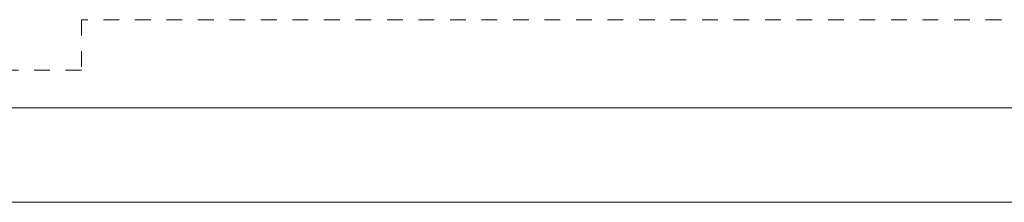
# Model space of a CAD drawing. Header units: inches. Extents: x -515158 to -470211, y -1887 to 84268.
# Tile 76 of 102: x -498570 to -497008, y 66487 to 66777. Entities that reach past the tile are written whole.
import ezdxf

# ---------------------------------------------------------------- set-up
doc = ezdxf.new("R2010")
doc.units = ezdxf.units.IN
doc.header["$MEASUREMENT"] = 0
doc.linetypes.add('Hidden Line', pattern=[50, 25, -25])
for name, color, linetype, lineweight in [('#podkład', 252, 'Continuous', 9), ('Arch wykończenie_Nr_Pióra__3', 252, 'Continuous', 18), ('INWENT RURY SPUSTOWE_Nr_Pióra__21', 252, 'Continuous', 9), ('INWENT.ŚCIANY_Nr_Pióra__21', 252, 'Continuous', 9)]:
    doc.layers.add(name, color=color, linetype=linetype, lineweight=lineweight)

# ---------------------------------------------------------------- blocks, each defined once
blk = doc.blocks.new('p1')
at = {"layer": 'Arch wykończenie_Nr_Pióra__3', "color": 252, "linetype": 'Continuous'}
blk.add_line((-498138.3, 65624.3), (-489098.3, 65624.3), dxfattribs=at)
at = {"layer": 'INWENT RURY SPUSTOWE_Nr_Pióra__21', "color": 252, "linetype": 'Continuous'}
blk.add_line((-489098.3, 65474.3), (-497758.3, 65474.3), dxfattribs=at)
at = {"layer": 'INWENT.ŚCIANY_Nr_Pióra__21', "color": 252, "linetype": 'Hidden Line'}
for p, q in [((-497408.3, 65764.3), (-497408.3, 65684.3)), ((-488948.3, 65764.3), (-497408.3, 65764.3)), ((-497408.3, 65684.3), (-497708.3, 65684.3))]:
    blk.add_line(p, q, dxfattribs=at)

msp = doc.modelspace()

# ---------------------------------------------------------------- block references
at = {"layer": '#podkład'}
msp.add_blockref('p1', (-1064.1, 1012.8), dxfattribs=at)

doc.saveas('drawing.dxf')
